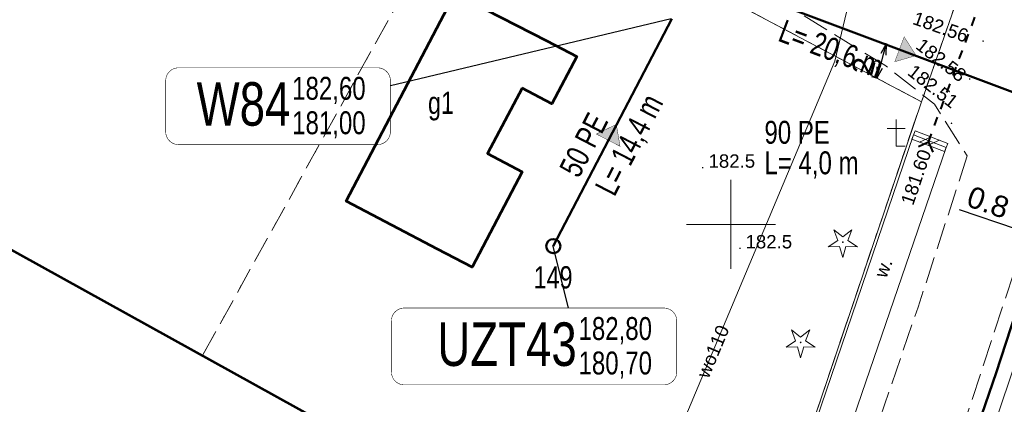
# Model space of a CAD drawing. Header units: metres. Extents: x 7482748 to 7484637, y 5684406 to 5687014.
# Tile 160 of 180: x 7483560 to 7483615, y 5686740 to 5686762. Entities that reach past the tile are written whole.
import ezdxf
from ezdxf.enums import TextEntityAlignment as Align
from ezdxf.lldxf.tags import DXFTag

# ---------------------------------------------------------------- set-up
doc = ezdxf.new("R2010")
doc.units = ezdxf.units.M
doc.header["$MEASUREMENT"] = 0
for name, pattern in [('1', [1.5, 1, -0.5]), ('KTJZ01_500', [2, 1.5, -0.5]), ('l217_500', [2, 1.5, -0.5]), ('l218_500', [1, 0.5, -0.5])]:
    doc.linetypes.add(name, pattern=pattern)
for name, color, linetype, lineweight in [('.domiar', 250, 'Continuous', 9), ('.ks tłoczny', 104, 'Continuous', 50), ('_Dzialki', 7, 'Continuous', 0), ('_Dzialki_opis', 7, 'Continuous', 0), ('_Kontury', 7, 'Continuous', 0), ('_Podzial_sekcyjny_krzyze', 7, '1', 13), ('_Uzytki', 7, 'Continuous', 0), ('_Zakres2', 7, 'Continuous', 0), ('BUIB02_01', 7, 'Continuous', 13), ('BUIB05_01', 7, 'Continuous', 40), ('EGB_Budynek', 7, 'Continuous', 0), ('EGB_Budynek_opis', 7, 'Continuous', 0), ('OBOO01_01', 7, 'Continuous', 13), ('RTPW01_P', 7, 'Continuous', 0), ('RTPW02_P', 7, 'Continuous', 0)]:
    doc.layers.add(name, color=color, linetype=linetype, lineweight=lineweight)
doc.layers.add('GES__SUPW_01_pL', color=5, linetype='Continuous', lineweight=13, true_color=0x0000ff)
doc.layers.add('OBOP01_01', color=7, linetype='Continuous', lineweight=13, true_color=0x008000)
doc.layers.add('GES__SUPW_01_pT', color=5, linetype='Continuous', lineweight=13, true_color=0x0000ff, transparency=0.25)
doc.layers.add('IS_kanalizacja_sanitarna', color=7, linetype='SOLID', true_color=0x000000)
doc.layers.add('IS_Opisy_działek_Net', color=7, linetype='SOLID', true_color=0x000000)
doc.layers.add('IS_Węzeł_sieci_kanalizacyjnej_-_opisy', color=7, linetype='Continuous')
for name, color, linetype, lineweight, transparency in [('KTJZ01_O', 7, 'KTJZ01_500', 13, 0.5), ('PTRW02_O', 7, 'Continuous', 13, 0.5), ('PTRW02_T', 7, 'Continuous', 13, 0.25), ('RTPW01_G', 7, 'Continuous', 13, 0.25), ('RTPW02_G', 7, 'Continuous', 13, 0.25)]:
    doc.layers.add(name, color=color, linetype=linetype, lineweight=lineweight, transparency=transparency)
doc.styles.get("Standard").update_dxf_attribs({"font": 'simplex.shx', "width": 0.75})
doc.styles.add('STYL_ARIAL', font='simplex.shx', dxfattribs={"width": 0.75, "oblique": 0.1})
doc.styles.add('Style-Arial', font='arial.ttf')
tags = doc.linetypes.add('SOLID', pattern=[10, 10, 0]).pattern_tags.tags
tags[6:7] = [DXFTag(74, 4), DXFTag(75, 0), DXFTag(340, '0'), DXFTag(46, 0.0), DXFTag(50, 0.0), DXFTag(44, 0.0), DXFTag(45, 0.0)]
tags[4:5] = [DXFTag(74, 4), DXFTag(75, 0), DXFTag(340, '0'), DXFTag(46, 0.0), DXFTag(50, 0.0), DXFTag(44, 0.0), DXFTag(45, 0.0)]
doc.dimstyles.get("Standard").update_dxf_attribs({"dimtxt": 0.18, "dimasz": 0.18, "dimexe": 0.18, "dimexo": 0.0625, "dimgap": 0.09, "dimtad": 0, "dimtih": 1, "dimtoh": 1, "dimdec": 4, "dimzin": 0, "dimdsep": 46, "dimtxsty": 'Standard', "dimcen": 0.09, "dimadec": 0, "dimazin": 0, "dimtfac": 1, "dimtdec": 4, "dimtofl": 0, "dimtmove": 0, "dimatfit": 3, "dimfxl": 0, "dimtolj": 1, "dimtzin": 0, "dimarcsym": 0})

# ---------------------------------------------------------------- blocks, each defined once
blk = doc.blocks.new('OBOO01_01')
at = {"layer": 'OBOO01_01', "linetype": 'Continuous', "lineweight": 13}
blk.add_line((-0.5, 1), (0.5, 1), dxfattribs=at)
at = {"layer": 'OBOO01_01', "linetype": 'Continuous', "lineweight": 13, "flags": 128}
blk.add_lwpolyline([(0, 1.5), (0, 0), (0.5, 0)], dxfattribs=at)
blk = doc.blocks.new('RTPW01_3')
at = {"layer": 'RTPW02_P', "linetype": 'Continuous', "lineweight": 0}
h = blk.add_hatch(color=256, dxfattribs=at)
edge = h.paths.add_edge_path()
edge.add_arc((0, 0), 0.045, 0, 360)
blk = doc.blocks.new('RTPW01_2')
at = {"layer": 'RTPW01_P', "linetype": 'Continuous', "lineweight": 0}
h = blk.add_hatch(color=256, dxfattribs=at)
edge = h.paths.add_edge_path()
edge.add_arc((0, 0), 0.045, 0, 360)
blk = doc.blocks.new('OBOP01_01_2')
at = {"layer": 'OBOP01_01', "linetype": 'Continuous', "lineweight": 13}
h = blk.add_hatch(color=256, dxfattribs=at)
edge = h.paths.add_edge_path()
edge.add_arc((0, 0), 0.05, 0, 360)
at = {"layer": 'OBOP01_01', "linetype": 'Continuous', "lineweight": 13, "flags": 128}
blk.add_lwpolyline([(0, 0.3), (0.51, 0.7), (0.28, 0.09), (0.82, -0.27), (0.17, -0.24), (0, -0.87), (-0.18, -0.24), (-0.82, -0.27), (-0.28, 0.09), (-0.51, 0.7), (0, 0.3)], close=True, dxfattribs=at)
blk = doc.blocks.new('TerminatorOpen_0.5')
at = {"color": 0, "linetype": 'ByBlock', "lineweight": -2}
for q in [(-1, 0.25), (-1, 0), (-1, -0.25)]:
    blk.add_line((0, 0), q, dxfattribs=at)
blk = doc.blocks.new('*D490')
at = {"layer": '.domiar', "color": 0, "linetype": 'Continuous', "lineweight": -2, "transparency": 16777216}
for p, q in [((7483616.06, 5686749.725), (7483612.847, 5686750.828)), ((7483616.734, 5686749.81), (7483616.734, 5686749.81)), ((7483617.491, 5686749.551), (7483617.491, 5686749.551)), ((7483617.97, 5686749.069), (7483618.547, 5686748.871))]:
    blk.add_line(p, q, dxfattribs=at)
at = {"layer": 'Defpoints', "color": 0, "linetype": 'Continuous', "transparency": 16777216}
for p in [(7483616.637, 5686749.526), (7483616.637, 5686749.526), (7483617.393, 5686749.267)]:
    blk.add_point(p, dxfattribs=at)
at = {"layer": '.domiar', "color": 0, "linetype": 'Continuous', "lineweight": -2, "transparency": 16777216, "xscale": 0.61, "yscale": 0.61, "zscale": 0.61}
for p, rotation in [((7483616.637, 5686749.526), 341.0482610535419), ((7483617.393, 5686749.267), 161.0482610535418)]:
    blk.add_blockref('TerminatorOpen_0.5', p, dxfattribs=dict(at, rotation=rotation))
at = {"layer": '.domiar', "color": 0, "linetype": 'Continuous', "transparency": 16777216, "insert": (7483614.461, 5686751.239), "char_height": 1.2, "attachment_point": 5, "rotation": 341.0483, "style": 'Style-Arial'}
blk.add_mtext('\\A1;0.8', dxfattribs=at)
blk = doc.blocks.new('*D817')
at = {"layer": '.domiar', "color": 0, "linetype": 'Continuous', "lineweight": -2, "transparency": 16777216}
for p, q in [((7483608.786, 5686760.139), (7483608.434, 5686760.233)), ((7483608.567, 5686759.566), (7483608.369, 5686758.821)), ((7483608.274, 5686758.215), (7483607.923, 5686758.309))]:
    blk.add_line(p, q, dxfattribs=at)
at = {"layer": 'Defpoints', "color": 0, "linetype": 'Continuous', "transparency": 16777216}
for p in [(7483609.076, 5686760.062), (7483608.212, 5686758.232), (7483608.564, 5686758.138)]:
    blk.add_point(p, dxfattribs=at)
at = {"layer": '.domiar', "color": 0, "linetype": 'Continuous', "lineweight": -2, "transparency": 16777216, "xscale": 0.61, "yscale": 0.61, "zscale": 0.61}
for p, rotation in [((7483608.724, 5686760.156), 75.11574803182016), ((7483608.212, 5686758.232), 255.1157480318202)]:
    blk.add_blockref('TerminatorOpen_0.5', p, dxfattribs=dict(at, rotation=rotation))
at = {"layer": '.domiar', "color": 0, "linetype": 'Continuous', "transparency": 16777216, "insert": (7483607.451, 5686758.881), "char_height": 1.2, "attachment_point": 5, "rotation": 75.1157, "style": 'Style-Arial'}
blk.add_mtext('\\A1;2', dxfattribs=at)

msp = doc.modelspace()

# ---------------------------------------------------------------- hatches: boundary and pattern name
at = {"layer": 'IS_kanalizacja_sanitarna', "linetype": 'Continuous', "ltscale": 0.01}
for points in [[(7483610.41096, 5686759.49854), (7483609.74096, 5686760.55382), (7483609.21029, 5686759.15083)], [(7483593.55872, 5686755.62706), (7483592.43305, 5686755.08358), (7483593.76527, 5686754.39425)]]:
    msp.add_hatch(color=256, dxfattribs=at).paths.add_polyline_path(points)

# ---------------------------------------------------------------- linework, layer by layer
at = {"layer": '.ks tłoczny', "color": 111, "linetype": 'Continuous', "true_color": 0x70ffb8}
for points in [[(7483619.59996, 5686756.0238), (7483600.45812, 5686763.22615)], [(7483614.90576, 5686741.65072), (7483619.59996, 5686756.0238)], [(7483614.90576, 5686741.65072), (7483596.56473, 5686688.2632), (7483592.61594, 5686676.24026)]]:
    msp.add_lwpolyline(points, dxfattribs=at)
at = {"layer": '.ks tłoczny', "linetype": 'Continuous'}
msp.add_lwpolyline([(7483596.68602, 5686761.56718), (7483590.01471, 5686748.77871)], dxfattribs=at)
msp.add_circle((7483590.01471, 5686748.77871), 0.4, dxfattribs=at)
at = {"layer": '_Dzialki', "color": 96, "linetype": 'Continuous', "true_color": 0x008000, "flags": 128}
for points in [[(7483610.71, 5686756.9), (7483561.46, 5686782.99)], [(7483612.7, 5686762.6), (7483610.71, 5686756.9)], [(7483610.71, 5686756.9), (7483595.88, 5686713.04)]]:
    msp.add_lwpolyline(points, dxfattribs=at)
at = {"layer": '_Kontury', "color": 96, "linetype": 'l217_500', "true_color": 0x008000, "flags": 128}
for points in [[(7483585.57, 5686770.22), (7483570.29, 5686742.62)], [(7483610.71, 5686756.9), (7483585.57, 5686770.22)], [(7483595.88, 5686713.04), (7483610.71, 5686756.9)]]:
    msp.add_lwpolyline(points, dxfattribs=at)
at = {"layer": '_Podzial_sekcyjny_krzyze', "linetype": 'Continuous'}
for p, q in [((7483600, 5686747.5), (7483600, 5686752.5)), ((7483597.5, 5686750), (7483602.5, 5686750))]:
    msp.add_line(p, q, dxfattribs=at)
at = {"layer": '_Uzytki', "color": 96, "linetype": 'l218_500', "true_color": 0x008000, "flags": 128}
for points in [[(7483585.57, 5686770.22), (7483570.29, 5686742.62)], [(7483610.71, 5686756.9), (7483585.57, 5686770.22)], [(7483610.71, 5686756.9), (7483612.7, 5686762.6)], [(7483595.88, 5686713.04), (7483610.71, 5686756.9)]]:
    msp.add_lwpolyline(points, dxfattribs=at)
at = {"layer": '_Zakres2', "color": 250, "linetype": 'Continuous', "lineweight": 53, "flags": 128}
msp.add_lwpolyline([(7483471.6, 5686531.78), (7483500.7, 5686585.49), (7483510.28, 5686603.07), (7483530.77, 5686641.06), (7483495.73, 5686660.69), (7483526.49, 5686688.62), (7483550.03, 5686677.97), (7483563.51, 5686682.46), (7483584.09, 5686734.97), (7483460.11, 5686803.68), (7483453.05, 5686809.1), (7483448.45, 5686815.31), (7483445.58, 5686822.49), (7483444.65, 5686830.17), (7483445.71, 5686837.82), (7483448.69, 5686844.96), (7483453.39, 5686851.09), (7483459.51, 5686855.82), (7483466.63, 5686858.83), (7483474.28, 5686859.92), (7483478.96, 5686864.35), (7483486.58, 5686870.79)], dxfattribs=at)
at = {"layer": 'BUIB02_01', "linetype": 'Continuous', "lineweight": 13}
for p, q in [((7483610.17, 5686754.8), (7483610.35, 5686755.26)), ((7483612.19, 5686754.56), (7483610.35, 5686755.26)), ((7483612.01, 5686754.1), (7483610.17, 5686754.8)), ((7483611.25, 5686754.92), (7483610.61, 5686754.63)), ((7483611.72, 5686754.74), (7483611.08, 5686754.45)), ((7483612.01, 5686754.1), (7483612.19, 5686754.56))]:
    msp.add_line(p, q, dxfattribs=at)
at = {"layer": 'BUIB05_01', "linetype": 'Continuous', "lineweight": 40}
for p, q in [((7483613.54, 5686761.18), (7483613.71, 5686761.65)), ((7483613.19, 5686760.24), (7483613.36, 5686760.71)), ((7483612.84, 5686759.31), (7483613.02, 5686759.78)), ((7483612.49, 5686758.37), (7483612.67, 5686758.84)), ((7483612.14, 5686757.43), (7483612.32, 5686757.9)), ((7483611.8, 5686756.49), (7483611.97, 5686756.96)), ((7483611.45, 5686755.56), (7483611.62, 5686756.03)), ((7483611.1, 5686754.62), (7483611.27, 5686755.09)), ((7483611.1, 5686754.62), (7483610.55, 5686754.37)), ((7483611.1, 5686754.62), (7483611.35, 5686754.07))]:
    msp.add_line(p, q, dxfattribs=at)
at = {"layer": 'EGB_Budynek', "color": 7, "linetype": 'Continuous', "lineweight": 53, "flags": 128}
msp.add_lwpolyline([(7483588.26, 5686757.67), (7483586.31, 5686753.98), (7483588.26, 5686752.95), (7483585.46, 5686747.6), (7483583.51, 5686748.61), (7483578.36, 5686751.31), (7483584.48, 5686762.99), (7483589.65, 5686760.33), (7483591.33, 5686759.45), (7483589.94, 5686756.79), (7483588.26, 5686757.67)], dxfattribs=at)
at = {"layer": 'GES__SUPW_01_pL', "linetype": 'Continuous', "lineweight": 13, "flags": 128}
msp.add_lwpolyline([(7483558.86, 5686554.9), (7483573.9, 5686602.69), (7483585.1, 5686636.28), (7483587.1, 5686642.9), (7483582.62, 5686644.9), (7483576.36, 5686647.79), (7483580.49, 5686661.89), (7483576.43, 5686665.42), (7483589.02, 5686706.71), (7483597.78, 5686722.9), (7483596.09, 5686732.22), (7483596.05, 5686735.84), (7483605.84, 5686759.18), (7483607.22, 5686765.03), (7483607.28, 5686765.32)], dxfattribs=at)
at = {"layer": 'IS_kanalizacja_sanitarna', "linetype": 'Continuous', "ltscale": 0.01, "const_width": 0.02}
for points in [[(7483610.41096, 5686759.49854), (7483609.74096, 5686760.55382), (7483609.21029, 5686759.15083), (7483610.41096, 5686759.49854)], [(7483593.55872, 5686755.62706), (7483592.43305, 5686755.08358), (7483593.76527, 5686754.39425), (7483593.55872, 5686755.62706)]]:
    msp.add_lwpolyline(points, dxfattribs=at)
at = {"layer": 'IS_Węzeł_sieci_kanalizacyjnej_-_opisy', "color": 18, "linetype": 'SOLID', "ltscale": 0.01, "true_color": 0x000000}
for points in [[(7483580.85378, 5686757.81787), (7483596.64318, 5686761.58817)], [(7483590.8674, 5686745.29411), (7483590.01471, 5686748.77781)]]:
    msp.add_lwpolyline(points, dxfattribs=at)
at = {"layer": 'IS_Węzeł_sieci_kanalizacyjnej_-_opisy', "color": 18, "linetype": 'SOLID', "ltscale": 0.01, "true_color": 0x000000, "const_width": 0.03}
for points in [[(7483568.94378, 5686754.48977), (7483580.13378, 5686754.48977, 0.414214), (7483580.85378, 5686755.20977), (7483580.85378, 5686758.08977, 0.414214), (7483580.13378, 5686758.80977), (7483568.94378, 5686758.80977, 0.414214), (7483568.22378, 5686758.08977), (7483568.22378, 5686755.20977, 0.414214), (7483568.94378, 5686754.48977)], [(7483581.63281, 5686740.97411), (7483596.23281, 5686740.97411, 0.414214), (7483596.95281, 5686741.69411), (7483596.95281, 5686744.57411, 0.414214), (7483596.23281, 5686745.29411), (7483581.63281, 5686745.29411, 0.414214), (7483580.91281, 5686744.57411), (7483580.91281, 5686741.69411, 0.414214), (7483581.63281, 5686740.97411)]]:
    msp.add_lwpolyline(points, format="xyb", dxfattribs=at)
at = {"layer": 'KTJZ01_O', "linetype": 'KTJZ01_500', "lineweight": 13, "flags": 128}
for points in [[(7483449.97, 5686846.62), (7483466.13, 5686837.36), (7483499.48, 5686818.02), (7483537.47, 5686797.44), (7483571.56, 5686779.21), (7483602.03, 5686763.01), (7483608.65, 5686758.95), (7483611.45, 5686756.76), (7483613.29, 5686753.85)], [(7483197.91, 5685647.78), (7483191.3, 5685645.21), (7483187.04, 5685652.01), (7483182.78, 5685658.81), (7483173.01, 5685674.4), (7483160.42, 5685696.27), (7483153.69, 5685714.72), (7483149.66, 5685738.88), (7483150.14, 5685742.97), (7483152.18, 5685766.74), (7483152.64, 5685773.87), (7483156.88, 5685789.66), (7483160.03, 5685797.82), (7483165.63, 5685808.56), (7483171.47, 5685814.85), (7483176.12, 5685820.16), (7483191.38, 5685837.95), (7483216.44, 5685866.07), (7483238.67, 5685890.6), (7483242.86, 5685894.87), (7483263.91, 5685918.34), (7483290.28, 5685947.07), (7483315.51, 5685974.43), (7483346.16, 5686007.45), (7483367.58, 5686031.19), (7483372.66, 5686037.59), (7483378.07, 5686044.41), (7483383.78, 5686055), (7483386.81, 5686063.17), (7483391.06, 5686075.79), (7483392.94, 5686081.53), (7483394.38, 5686081.91), (7483397.17, 5686082.85), (7483401.23, 5686082.98), (7483404.7, 5686083), (7483407.11, 5686083.92), (7483410.43, 5686086.41), (7483412.08, 5686088.69), (7483412.96, 5686091.17), (7483413.79, 5686094.46), (7483412.71, 5686099.4), (7483411.05, 5686100.85), (7483407.94, 5686103.18), (7483405.29, 5686104.69), (7483403.35, 5686106.28), (7483402.57, 5686107.54), (7483401.86, 5686108.47), (7483403.54, 5686113.11), (7483404.07, 5686113.93), (7483409.52, 5686129.91), (7483416.09, 5686150.36), (7483420.49, 5686164.15), (7483421.47, 5686167.05), (7483423.62, 5686173.38), (7483428.4, 5686186.8), (7483437.81, 5686215.26), (7483441.02, 5686225.03), (7483450.09, 5686253.79), (7483453.73, 5686263.28), (7483459.39, 5686280.61), (7483466.44, 5686301.37), (7483471.25, 5686316.24), (7483473.9, 5686323.17), (7483478.13, 5686336.85), (7483485.37, 5686356.93), (7483492.13, 5686378.36), (7483498.67, 5686398.43), (7483502.19, 5686408.5), (7483505.2, 5686417.38), (7483513.05, 5686441.11), (7483516.25, 5686450.23), (7483530.52, 5686493.07), (7483533.34, 5686501.51), (7483543.47, 5686531.52), (7483557.14, 5686572.33), (7483559.91, 5686580.46), (7483570.16, 5686610.95), (7483575.71, 5686628.68), (7483581.26, 5686643.91), (7483583.2, 5686649.41), (7483591.35, 5686674.28), (7483597.45, 5686691.67), (7483602.2, 5686705.71), (7483616.93, 5686750.38), (7483619.53, 5686757.95), (7483621.36, 5686763.29), (7483634.9, 5686799.43), (7483640.84, 5686811.96)], [(7483613.29, 5686753.85), (7483610.52, 5686745.34), (7483597.42, 5686707.23), (7483592.84, 5686693.63), (7483586.65, 5686674.57), (7483578.94, 5686652.57), (7483576.44, 5686645.6), (7483570.92, 5686629.39), (7483565.29, 5686612), (7483555.03, 5686581.98), (7483552.34, 5686573.92), (7483538.5, 5686532.62), (7483528.43, 5686502.82), (7483525.69, 5686494.44), (7483511.5, 5686452.13), (7483508.06, 5686441.86), (7483500.41, 5686418.93), (7483497.52, 5686410.47), (7483493.78, 5686400.09), (7483487.22, 5686379.91), (7483478.75, 5686354.53), (7483473.28, 5686338.58), (7483466.59, 5686318.01), (7483461.2, 5686301.98), (7483454.76, 5686282.03), (7483448.77, 5686264.59), (7483445.69, 5686255.08), (7483445.07, 5686253.25), (7483443.78, 5686249.4), (7483442.67, 5686246.12), (7483436.06, 5686226.36), (7483432.79, 5686216.79), (7483423.48, 5686188.39), (7483415.91, 5686165.55), (7483411.29, 5686151.94), (7483403.43, 5686128.74), (7483397.27, 5686110.49), (7483396.29, 5686107.6), (7483389.25, 5686086.41), (7483386.32, 5686077.5), (7483382.09, 5686064.87), (7483379.33, 5686057.56), (7483373.91, 5686047.4), (7483368.95, 5686041.13), (7483363.52, 5686034.43), (7483341.98, 5686010.31), (7483311.83, 5685977.83), (7483286.59, 5685950.4), (7483260.12, 5685921.63), (7483238.78, 5685898.43), (7483234.43, 5685893.44), (7483212.81, 5685869.61), (7483187.54, 5685841.24), (7483162.41, 5685812.7), (7483151.44, 5685800.65), (7483147.59, 5685795.21)]]:
    msp.add_lwpolyline(points, dxfattribs=at)
at = {"layer": 'PTRW02_O', "linetype": 'Continuous', "lineweight": 13, "flags": 128}
for points in [[(7483612.1, 5686754.33), (7483610.26, 5686755.03), (7483600.75, 5686727.08), (7483602.6, 5686726.6), (7483612.1, 5686754.33)], [(7483766.2, 5686670.47), (7483736.13, 5686687.75), (7483704.74, 5686704.98), (7483674.7, 5686721.23), (7483643.18, 5686738.72), (7483621.92, 5686750.61), (7483620.74, 5686751.67), (7483619.09, 5686752.21), (7483616.75, 5686744.48), (7483612.4, 5686731.52), (7483613.86, 5686730.96), (7483618.59, 5686744.4), (7483619.65, 5686748.46), (7483620.81, 5686748.97), (7483642.31, 5686737.03), (7483673.7, 5686718.98), (7483703.53, 5686703.1), (7483735.88, 5686685.28), (7483765.51, 5686668.9), (7483766.2, 5686670.47)]]:
    msp.add_lwpolyline(points, close=True, dxfattribs=at)

# ---------------------------------------------------------------- block references
at = {"layer": 'OBOO01_01', "linetype": 'Continuous', "lineweight": 13}
msp.add_blockref('OBOO01_01', (7483609.29, 5686754.4), dxfattribs=at)
at = {"layer": 'OBOP01_01', "linetype": 'Continuous', "lineweight": 13}
for p in [(7483606.29, 5686749), (7483603.92, 5686743.36)]:
    msp.add_blockref('OBOP01_01_2', p, dxfattribs=at)
at = {"layer": 'RTPW01_P', "linetype": 'Continuous', "lineweight": 0}
for p in [(7483598.41, 5686753.19), (7483600.51, 5686748.65)]:
    msp.add_blockref('RTPW01_2', p, dxfattribs=at)
at = {"layer": 'RTPW02_P', "linetype": 'Continuous', "lineweight": 0}
for p in [(7483614.18, 5686760.31), (7483613.42, 5686758.18), (7483612.4, 5686755.69), (7483611.1, 5686754.62)]:
    msp.add_blockref('RTPW01_3', p, dxfattribs=at)

# ---------------------------------------------------------------- texts
at = {"layer": '_Dzialki_opis', "color": 96, "true_color": 0x008000, "insert": (7483588.91, 5686746.38), "char_height": 1.25, "attachment_point": 7, "line_spacing_factor": 0.6, "style": 'STYL_ARIAL'}
msp.add_mtext('\\fArial|b0|i0|c238238|p39;149', dxfattribs=at)
at = {"layer": 'EGB_Budynek_opis', "color": 7, "insert": (7483582.97, 5686755.84), "char_height": 1.25, "attachment_point": 7, "line_spacing_factor": 0.6, "style": 'STYL_ARIAL'}
msp.add_mtext('\\fArial|b0|i0|c238238|p39;g1', dxfattribs=at)
at = {"layer": 'GES__SUPW_01_pT', "linetype": 'Continuous', "lineweight": 13, "style": 'Style-Arial'}
msp.add_text('wo110', height=0.75, rotation=67.24, dxfattribs=at).set_placement((7483598.99, 5686742.85), align=Align.MIDDLE_CENTER)
at = {"layer": 'IS_Opisy_działek_Net', "linetype": 'Continuous', "ltscale": 0.01, "char_height": 1.2888}
for s, insert, attachment_point, rotation in [('\\fArial|b0|i0;L= 20,6 m', (7483603.03108, 5686761.55474), 1, 339.3), ('\\fArial|b0|i0;', (7483596.26399, 5686759.74949), 1, 62.6), ('\\fArial|b0|i0;', (7483596.26399, 5686759.74949), 1, 62.6), ('\\fArial|b0|i0;', (7483594.66654, 5686758.7303), 7, 62.6), ('\\fArial|b0|i0;', (7483594.66654, 5686758.7303), 7, 62.6), ('\\fArial|b0|i0;', (7483613.52355, 5686758.79401), 7, 339.3), ('\\fArial|b0|i0;', (7483613.52355, 5686758.79401), 7, 339.3), ('\\fArial|b0|i0;', (7483614.72155, 5686757.32476), 1, 339.3), ('\\fArial|b0|i0;', (7483614.72155, 5686757.32476), 1, 339.3), ('\\fArial|b0|i0;L= 14,4 m', (7483592.30722, 5686752.10252), 1, 62.6), ('{\\fArial|b0|i0|c238|p34;50 PE}', (7483591.46344, 5686752.5399), 7, 62.6)]:
    msp.add_mtext(s, dxfattribs=dict(at, insert=insert, attachment_point=attachment_point, rotation=rotation))
for s, insert, attachment_point in [('{\\fArial|b0|i0|c238|p34;90 PE}', (7483601.8844, 5686754.51963), 7), ('\\fArial|b0|i0;', (7483608.8744, 5686754.51963), 7), ('\\fArial|b0|i0;L= 4,0 m', (7483601.8844, 5686754.10923), 1), ('\\fArial|b0|i0;', (7483609.5244, 5686754.10923), 1), ('\\fArial|b0|i0;', (7483609.5844, 5686753.51963), 7), ('\\fArial|b0|i0;', (7483609.5844, 5686753.51963), 7)]:
    msp.add_mtext(s, dxfattribs=dict(at, insert=insert, attachment_point=attachment_point))
at = {"layer": 'IS_Węzeł_sieci_kanalizacyjnej_-_opisy', "color": 18, "linetype": 'SOLID', "ltscale": 0.01, "true_color": 0x000000}
for s, insert, char_height, attachment_point in [('\\fArial|b0|i0;W84', (7483575.23378, 5686755.51817), 2.448, 9), ('\\fArial|b0|i0;182,60', (7483575.33378, 5686756.77337), 1.2888, 7), ('\\fArial|b0|i0;181,00', (7483575.33378, 5686756.36297), 1.2888, 1), ('\\fArial|b0|i0;UZT43', (7483591.33281, 5686742.00251), 2.448, 9), ('\\fArial|b0|i0;182,80', (7483591.43281, 5686743.25771), 1.2888, 7), ('\\fArial|b0|i0;180,70', (7483591.43281, 5686742.84731), 1.2888, 1)]:
    msp.add_mtext(s, dxfattribs=dict(at, insert=insert, char_height=char_height, attachment_point=attachment_point))
at = {"layer": 'PTRW02_T', "linetype": 'Continuous', "lineweight": 13, "style": 'Style-Arial'}
msp.add_text('w.', height=0.75, rotation=68.8, dxfattribs=at).set_placement((7483608.57, 5686747.55), align=Align.MIDDLE_CENTER)
at = {"layer": 'RTPW01_G', "linetype": 'Continuous', "lineweight": 13, "style": 'Style-Arial'}
for p in [(7483598.74, 5686753.19), (7483600.82, 5686748.65)]:
    msp.add_text('182.5', height=0.75, dxfattribs=at).set_placement(p)
at = {"layer": 'RTPW02_G', "linetype": 'Continuous', "lineweight": 13, "style": 'Style-Arial'}
for s, rotation, p in [('182.56', 340.49, (7483610.16, 5686761.29)), ('182.58', 321.97, (7483610.33, 5686759.94)), ('182.51', 321.97, (7483609.87, 5686758.46)), ('181.60', 71.07, (7483610.24, 5686751.02))]:
    msp.add_text(s, height=0.75, rotation=rotation, dxfattribs=at).set_placement(p)

# ---------------------------------------------------------------- dimensions: what is measured, and where the dimension line sits
at = {"layer": '.domiar', "color": 7, "linetype": 'Continuous'}
dim = msp.add_linear_dim(base=(7483608.21248, 5686758.23154), p1=(7483609.07562, 5686760.06235), p2=(7483608.56417, 5686758.13807), angle=255.115748, dimstyle='Standard', override={"dimtxt": 1.2, "dimasz": 0.61, "dimexe": 0.3, "dimexo": 0.3, "dimgap": 0.3, "dimtad": 1, "dimtih": 0, "dimtoh": 0, "dimdec": 1, "dimzin": 11, "dimdsep": 0, "dimtxsty": 'Style-Arial', "dimblk": 'TerminatorOpen_0.5', "dimadec": 4, "dimazin": 3, "dimtdec": 1, "dimatfit": 1, "dimldrblk": 'TerminatorOpen_0.5', "dimfrac": 2, "dimtzin": 11}, dxfattribs=at)
dim.commit()
dim.dimension.update_dxf_attribs({"geometry": '*D817', "text_midpoint": (7483608.32348, 5686758.6492), "dimtype": 161})
dim = msp.add_aligned_dim(p1=(7483617.39314, 5686749.26679), p2=(7483616.63691, 5686749.52647), distance=0, dimstyle='Standard', override={"dimtxt": 1.2, "dimasz": 0.61, "dimexe": 0.3, "dimexo": 0.3, "dimgap": 0.3, "dimtad": 1, "dimtih": 0, "dimtoh": 0, "dimdec": 1, "dimzin": 11, "dimdsep": 0, "dimtxsty": 'Style-Arial', "dimblk": 'TerminatorOpen_0.5', "dimadec": 4, "dimazin": 3, "dimtdec": 1, "dimatfit": 1, "dimldrblk": 'TerminatorOpen_0.5', "dimfrac": 2, "dimtzin": 11}, dxfattribs=at)
dim.commit()
dim.dimension.update_dxf_attribs({"geometry": '*D490', "text_midpoint": (7483614.46141, 5686751.23851)})

doc.saveas('drawing.dxf')
